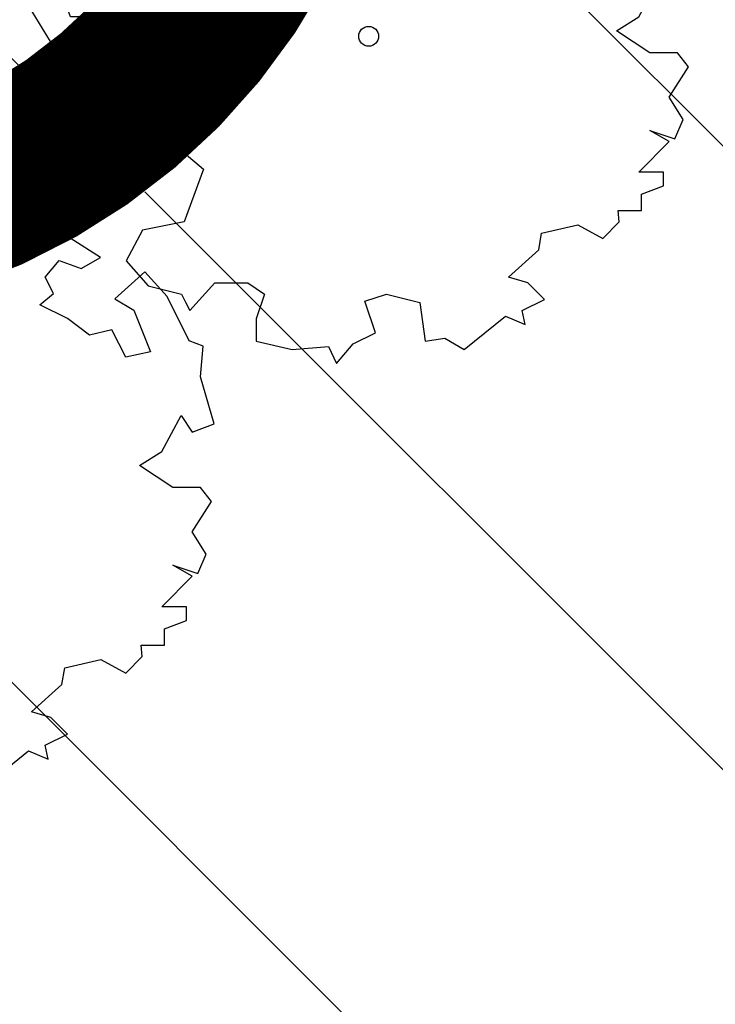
# Model space of a CAD drawing. Header units: metres. Extents: x -3 to 311477, y 0 to 754107.
# Tile 42 of 82: x 155479 to 155495, y 376484 to 376506. Entities that reach past the tile are written whole.
import ezdxf

# ---------------------------------------------------------------- set-up
doc = ezdxf.new("R2010")
doc.units = ezdxf.units.M
doc.linetypes.add('CENTER', pattern=[2, 1.25, -0.25, 0.25, -0.25])
doc.layers.add('Meest waarschijnlijk tracé', color=150, linetype='Continuous', lineweight=18, true_color=0x007fff)
for name, color, linetype, true_color in [('N-XX-GR-KRAP-BEEK-BEGELEIDEND-BOS-G', 7, 'Continuous', 0x296524), ('Onderhoudspad hatch', 7, 'Continuous', 0x964b00), ('Z_ZZZ_WERKGRENS', 5, 'CENTER', 0x0000ff)]:
    doc.layers.add(name, color=color, linetype=linetype, true_color=true_color)
doc.layers.add('N-XX-GW-GROND_STEEN-WERK-A-2000', color=7, linetype='Continuous', lineweight=18)
pattern_1 = [(135, (0, 0), (-7.071067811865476, -7.071067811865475), [])]

# ---------------------------------------------------------------- blocks, each defined once
blk = doc.blocks.new('SGR-BOOM_06')
at = {"linetype": 'Continuous', "flags": 128}
blk.add_lwpolyline([(2.697926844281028, 3.519936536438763), (2.530031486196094, 3.938911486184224), (2.197017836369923, 4.064448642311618), (1.94450365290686, 4.524361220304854), (1.273022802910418, 4.692183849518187), (0.8554126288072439, 4.524288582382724), (1.107912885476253, 4.273186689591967), (1.064270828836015, 3.811889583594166), (0.2276521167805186, 3.979701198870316), (0.3518243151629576, 4.315444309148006), (0.1839317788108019, 4.692111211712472), (-0.1504327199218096, 4.608837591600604), (-0.4861730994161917, 4.692066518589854), (-1.154910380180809, 4.649713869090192), (-1.490634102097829, 4.483188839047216), (-1.95193375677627, 4.56504461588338), (-2.538756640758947, 4.105076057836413), (-2.119756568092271, 3.896293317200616), (-1.994180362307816, 3.643818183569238), (-1.575180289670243, 3.435035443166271), (-1.994130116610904, 2.890461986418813), (-2.538667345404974, 2.766231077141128), (-2.915367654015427, 3.099211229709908), (-2.619546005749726, 3.216664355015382), (-2.873110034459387, 3.855299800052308), (-3.627802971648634, 3.434898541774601), (-4.004453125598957, 3.015887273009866), (-3.794266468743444, 2.84803387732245), (-4.004419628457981, 2.513649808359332), (-4.424759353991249, 2.345754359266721), (-4.716801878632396, 2.05367287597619), (-5.01017267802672, 1.214316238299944), (-3.88011881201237, 0.9209648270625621), (-3.712226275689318, 0.5442979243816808), (-4.004271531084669, 0.2931597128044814), (-4.506508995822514, 0.2931262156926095), (-4.602327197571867, 0.5555981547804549), (-5.093368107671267, 0.3763383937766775), (-4.757596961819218, -0.1681847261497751), (-4.925450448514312, -0.3770066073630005), (-4.716628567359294, -0.544860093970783), (-4.88446521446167, -1.006165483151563), (-4.532341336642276, -1.182198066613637), (-4.716561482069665, -1.550699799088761), (-4.424496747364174, -1.591623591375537), (-4.292786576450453, -1.70719043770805), (-4.61907625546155, -2.106831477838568), (-3.920821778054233, -2.682045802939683), (-3.668355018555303, -2.430910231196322), (-3.459575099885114, -1.969602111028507), (-3.627456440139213, -1.760802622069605), (-3.418684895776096, -1.173935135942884), (-3.123882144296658, -1.341782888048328), (-2.788119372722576, -1.760746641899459), (-2.496040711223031, -2.010481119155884), (-2.788049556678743, -2.807529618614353), (-3.418567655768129, -2.931766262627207), (-3.668290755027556, -3.394441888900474), (-3.332530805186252, -3.771097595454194), (-2.831649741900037, -3.896623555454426), (-2.768861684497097, -4.022178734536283), (-2.70607362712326, -4.147733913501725), (-2.328058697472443, -3.728722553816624), (-1.825821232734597, -3.728689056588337), (-1.574691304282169, -3.89653972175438), (-1.698860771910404, -4.27322610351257), (-1.6988383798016, -4.608960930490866), (-1.154284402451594, -4.735848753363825), (-0.6097418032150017, -4.692139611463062), (-0.4855303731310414, -4.944614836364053), (-0.2330665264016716, -4.64980644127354), (0.1012924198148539, -4.483281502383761), (-0.05880460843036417, -4.006538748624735), (0.2691206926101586, -3.89641674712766), (0.7727313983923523, -4.023307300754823), (0.8560217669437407, -4.608790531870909), (1.149445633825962, -4.565098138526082), (1.441519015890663, -4.735675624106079), (2.070647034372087, -4.232031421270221), (2.365446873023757, -4.356206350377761), (2.321760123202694, -4.14739857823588), (2.657483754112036, -3.979508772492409), (2.406348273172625, -3.728406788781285), (2.112915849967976, -3.643810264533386), (2.574182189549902, -3.226158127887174), (2.615108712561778, -2.975036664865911), (3.159645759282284, -2.848076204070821), (3.537702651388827, -3.058226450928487), (3.787439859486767, -2.807091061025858), (3.770391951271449, -2.632754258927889), (4.123163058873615, -2.632730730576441), (4.123146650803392, -2.386717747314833), (4.458873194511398, -2.262500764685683), (4.458859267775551, -2.05369007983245), (4.082181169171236, -2.05371520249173), (4.543444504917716, -1.591025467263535), (4.250006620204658, -1.424542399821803), (4.626693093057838, -1.550076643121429), (4.752232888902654, -1.256641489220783), (4.54339981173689, -0.9209205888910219), (4.835431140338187, -0.4609716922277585), (4.667549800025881, -0.2521722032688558), (4.249928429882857, -0.2522000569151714), (3.746303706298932, 0.08486595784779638), (4.082024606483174, 0.2936990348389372), (4.375415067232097, 0.8382641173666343), (4.543299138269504, 0.5885213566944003), (4.876296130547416, 0.7127381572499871), (4.667437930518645, 1.425137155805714), (4.711079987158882, 1.886434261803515), (4.499534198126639, 1.969671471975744), (4.163754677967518, 2.639753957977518), (3.828442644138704, 3.012677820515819), (3.373874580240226, 2.603955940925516), (3.662895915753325, 2.430909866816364), (3.914056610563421, 1.801765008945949), (3.537384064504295, 1.718488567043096), (3.327180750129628, 2.136095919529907), (2.991451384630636, 2.054186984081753), (2.657064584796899, 2.305283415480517), (2.238064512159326, 2.514066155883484), (2.446864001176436, 2.681947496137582), (2.321287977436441, 2.931693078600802), (2.530081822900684, 3.184190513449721), (2.865825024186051, 3.05865353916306), (3.159240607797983, 3.226540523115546)], close=True, dxfattribs=at)
blk.add_circle((0, 0), 0.15)

msp = doc.modelspace()

# ---------------------------------------------------------------- hatches: boundary and pattern name
at = {"layer": 'N-XX-GW-GROND_STEEN-WERK-A-2000'}
h = msp.add_hatch(dxfattribs=at)
h.set_pattern_fill('AGW-WERK_ONTGRAVEN', color=256, scale=2, pattern_type=2)
h.set_pattern_definition(pattern_1)
edge = h.paths.add_edge_path()
edge.add_line((155589.6436362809, 376585.0889193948), (155590.303756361, 376586.6570460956))
edge.add_line((155590.303756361, 376586.6570460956), (155590.5564576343, 376587.2695562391))
edge.add_line((155590.5564576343, 376587.2695562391), (155590.6782254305, 376587.5892459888))
edge.add_line((155590.6782254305, 376587.5892459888), (155591.2757224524, 376589.0971739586))
edge.add_line((155591.2757224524, 376589.0971739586), (155591.8259175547, 376590.5429941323))
edge.add_line((155591.8259175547, 376590.5429941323), (155592.476804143, 376592.263995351))
edge.add_line((155592.476804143, 376592.263995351), (155592.5686719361, 376592.5111945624))
edge.add_line((155592.5686719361, 376592.5111945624), (155592.7995868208, 376593.1448697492))
edge.add_line((155592.7995868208, 376593.1448697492), (155593.052113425, 376593.8442598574))
edge.add_line((155593.052113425, 376593.8442598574), (155594.088015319, 376596.6340029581))
edge.add_line((155594.088015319, 376596.6340029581), (155594.3284765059, 376597.2178115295))
edge.add_line((155594.3284765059, 376597.2178115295), (155595.7407668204, 376600.3721272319))
edge.add_line((155595.7407668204, 376600.3721272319), (155596.0035493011, 376600.9555830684))
edge.add_line((155596.0035493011, 376600.9555830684), (155596.0690987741, 376601.1017420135))
edge.add_line((155596.0690987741, 376601.1017420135), (155596.4967527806, 376602.065616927))
edge.add_line((155596.4967527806, 376602.065616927), (155597.1850456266, 376603.6187122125))
edge.add_line((155597.1850456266, 376603.6187122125), (155597.7243127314, 376605.0638104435))
edge.add_line((155597.7243127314, 376605.0638104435), (155599.381471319, 376608.3945415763))
edge.add_line((155599.381471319, 376608.3945415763), (155601.6905074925, 376611.3384381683))
edge.add_line((155601.6905074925, 376611.3384381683), (155602.378558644, 376612.0218200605))
edge.add_line((155602.378558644, 376612.0218200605), (155602.6968815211, 376612.3654415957))
edge.add_line((155602.6968815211, 376612.3654415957), (155603.034783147, 376612.6926606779))
edge.add_line((155603.034783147, 376612.6926606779), (155604.9941438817, 376614.6252370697))
edge.add_line((155604.9941438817, 376614.6252370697), (155605.2278999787, 376614.8343004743))
edge.add_line((155605.2278999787, 376614.8343004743), (155607.4701362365, 376616.9052486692))
edge.add_line((155607.4701362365, 376616.9052486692), (155608.023811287, 376617.4251682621))
edge.add_line((155608.023811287, 376617.4251682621), (155606.041, 376624.156))
edge.add_line((155606.041, 376624.156), (155605.1579065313, 376627.9443188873))
edge.add_line((155605.1579065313, 376627.9443188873), (155602.325, 376640.097))
edge.add_line((155602.325, 376640.097), (155592.000060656, 376669.7583177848))
edge.add_arc((155598.3645945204, 376661.814132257), 10.17926200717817, 128.7001806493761, 141.5591481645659)
edge.add_arc((155602.5788609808, 376659.09872298), 15.17629097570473, 143.4214439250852, 188.8040439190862)
edge.add_arc((155574.3755102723, 376654.2070752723), 13.45340036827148, -109.6459515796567, 11.00781733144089, ccw=False)
edge.add_arc((155567.2930026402, 376633.1621496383), 8.757030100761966, 73.00634589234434, 144.5105877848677)
edge.add_arc((155576.6331162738, 376627.1800552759), 19.84255387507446, 146.1037475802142, 231.3023843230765)
edge.add_arc((155553.3580921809, 376597.9875238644), 17.49293982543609, -38.48586177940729, 51.58513363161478, ccw=False)
edge.add_arc((155558.8797959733, 376594.6972378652), 11.15640106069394, 224.8693759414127, 317.0891213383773, ccw=False)
edge.add_arc((155543.1309845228, 376577.0466775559), 12.53565666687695, 51.27508846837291, 204.0889539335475)
edge.add_arc((155516.5531682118, 376562.1136698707), 18.03878223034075, -96.95433113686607, 32.969322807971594, ccw=False)
edge.add_arc((155512.0681437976, 376521.527315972), 22.79669925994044, 84.20714529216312, 118.3007464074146)
edge.add_arc((155514.7070219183, 376519.0457470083), 26.25780181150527, 120.8042319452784, 152.8034859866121)
edge.add_arc((155518.4271459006, 376517.1341490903), 30.44032844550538, 152.8034859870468, 157.645239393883)
edge.add_line((155490.2745107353, 376528.7118314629), (155520.2977251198, 376497.7764788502))
edge.add_line((155520.2977251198, 376497.7764788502), (155521.4186192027, 376498.9097230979))
edge.add_line((155521.4186192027, 376498.9097230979), (155523.1690017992, 376500.8014895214))
edge.add_line((155523.1690017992, 376500.8014895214), (155523.8171024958, 376501.5156863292))
edge.add_line((155523.8171024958, 376501.5156863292), (155523.9431334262, 376501.6477565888))
edge.add_line((155523.9431334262, 376501.6477565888), (155524.4616494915, 376502.1911196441))
edge.add_line((155524.4616494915, 376502.1911196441), (155526.2721374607, 376504.0633077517))
edge.add_line((155526.2721374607, 376504.0633077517), (155528.1130045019, 376506.0225440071))
edge.add_line((155528.1130045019, 376506.0225440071), (155528.6990852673, 376506.6399054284))
edge.add_line((155528.6990852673, 376506.6399054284), (155529.2746325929, 376507.2306385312))
edge.add_line((155529.2746325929, 376507.2306385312), (155531.0858816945, 376508.9870401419))
edge.add_line((155531.0858816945, 376508.9870401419), (155533.2643097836, 376511.0297337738))
edge.add_line((155533.2643097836, 376511.0297337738), (155533.8107311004, 376511.5271915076))
edge.add_line((155533.8107311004, 376511.5271915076), (155534.3359330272, 376512.0139796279))
edge.add_line((155534.3359330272, 376512.0139796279), (155536.4028700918, 376513.9333688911))
edge.add_line((155536.4028700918, 376513.9333688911), (155538.1886237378, 376515.6867531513))
edge.add_line((155538.1886237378, 376515.6867531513), (155538.482471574, 376515.9679506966))
edge.add_line((155538.482471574, 376515.9679506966), (155538.9344283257, 376516.4020447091))
edge.add_line((155538.9344283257, 376516.4020447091), (155539.3830901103, 376516.811911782))
edge.add_line((155539.3830901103, 376516.811911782), (155541.5116653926, 376518.8235957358))
edge.add_line((155541.5116653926, 376518.8235957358), (155541.5702355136, 376518.8816826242))
edge.add_line((155541.5702355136, 376518.8816826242), (155543.5132885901, 376520.8313624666))
edge.add_line((155543.5132885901, 376520.8313624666), (155543.8677436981, 376521.1974314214))
edge.add_line((155543.8677436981, 376521.1974314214), (155544.2288195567, 376521.5464453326))
edge.add_line((155544.2288195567, 376521.5464453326), (155544.6319022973, 376521.9488134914))
edge.add_line((155544.6319022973, 376521.9488134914), (155545.138188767, 376522.4582344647))
edge.add_line((155545.138188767, 376522.4582344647), (155546.2223820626, 376523.5655198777))
edge.add_line((155546.2223820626, 376523.5655198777), (155547.6576232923, 376525.0506762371))
edge.add_line((155547.6576232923, 376525.0506762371), (155548.1518190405, 376525.5697713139))
edge.add_line((155548.1518190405, 376525.5697713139), (155548.5312713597, 376525.9787070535))
edge.add_line((155548.5312713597, 376525.9787070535), (155548.9384369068, 376526.4025476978))
edge.add_line((155548.9384369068, 376526.4025476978), (155550.6470080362, 376528.1875129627))
edge.add_line((155550.6470080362, 376528.1875129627), (155550.8415692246, 376528.3917133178))
edge.add_line((155550.8415692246, 376528.3917133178), (155551.6748287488, 376529.2758581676))
edge.add_line((155551.6748287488, 376529.2758581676), (155552.594065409, 376530.2685583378))
edge.add_line((155552.594065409, 376530.2685583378), (155553.1193782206, 376530.8381855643))
edge.add_line((155553.1193782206, 376530.8381855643), (155553.5931688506, 376531.3653896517))
edge.add_line((155553.5931688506, 376531.3653896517), (155553.6850795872, 376531.4682360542))
edge.add_line((155553.6850795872, 376531.4682360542), (155555.3485005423, 376533.3321816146))
edge.add_line((155555.3485005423, 376533.3321816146), (155556.4768112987, 376534.600388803))
edge.add_line((155556.4768112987, 376534.600388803), (155556.8160980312, 376534.9844771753))
edge.add_line((155556.8160980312, 376534.9844771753), (155557.5788243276, 376535.8290100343))
edge.add_line((155557.5788243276, 376535.8290100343), (155557.9885484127, 376536.3019876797))
edge.add_line((155557.9885484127, 376536.3019876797), (155558.4427862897, 376536.8346619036))
edge.add_line((155558.4427862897, 376536.8346619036), (155559.3186361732, 376537.8726548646))
edge.add_line((155559.3186361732, 376537.8726548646), (155559.7464318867, 376538.3842405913))
edge.add_line((155559.7464318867, 376538.3842405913), (155560.8412510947, 376539.6880144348))
edge.add_line((155560.8412510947, 376539.6880144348), (155561.9110549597, 376540.947395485))
edge.add_line((155561.9110549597, 376540.947395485), (155562.1063342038, 376541.1917239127))
edge.add_line((155562.1063342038, 376541.1917239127), (155563.1739098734, 376542.5321187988))
edge.add_line((155563.1739098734, 376542.5321187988), (155564.020288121, 376543.5630129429))
edge.add_line((155564.020288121, 376543.5630129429), (155564.0251284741, 376543.5691881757))
edge.add_line((155564.0251284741, 376543.5691881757), (155564.6783113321, 376544.4060871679))
edge.add_line((155564.6783113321, 376544.4060871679), (155564.7325877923, 376544.475629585))
edge.add_line((155564.7325877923, 376544.475629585), (155566.1657618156, 376546.1570702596))
edge.add_line((155566.1657618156, 376546.1570702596), (155567.5820681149, 376547.9166430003))
edge.add_line((155567.5820681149, 376547.9166430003), (155568.0168682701, 376548.4874053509))
edge.add_line((155568.0168682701, 376548.4874053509), (155568.2590954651, 376548.8002630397))
edge.add_line((155568.2590954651, 376548.8002630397), (155568.4315235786, 376549.0410959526))
edge.add_line((155568.4315235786, 376549.0410959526), (155569.8592279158, 376551.0036050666))
edge.add_line((155569.8592279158, 376551.0036050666), (155570.1502078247, 376551.4112004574))
edge.add_line((155570.1502078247, 376551.4112004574), (155570.2136905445, 376551.5001250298))
edge.add_line((155570.2136905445, 376551.5001250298), (155571.8714561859, 376553.7939041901))
edge.add_line((155571.8714561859, 376553.7939041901), (155572.2074798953, 376554.2894753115))
edge.add_line((155572.2074798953, 376554.2894753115), (155572.6632440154, 376554.9448182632))
edge.add_line((155572.6632440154, 376554.9448182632), (155572.6807097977, 376554.9700430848))
edge.add_line((155572.6807097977, 376554.9700430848), (155574.0986001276, 376557.1055409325))
edge.add_line((155574.0986001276, 376557.1055409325), (155575.0941102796, 376558.5972523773))
edge.add_line((155575.0941102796, 376558.5972523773), (155575.2167587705, 376558.7882378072))
edge.add_line((155575.2167587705, 376558.7882378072), (155575.9512648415, 376559.9548250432))
edge.add_line((155575.9512648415, 376559.9548250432), (155577.1620665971, 376562.0233061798))
edge.add_line((155577.1620665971, 376562.0233061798), (155577.3057902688, 376562.2688511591))
edge.add_line((155577.3057902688, 376562.2688511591), (155577.6723732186, 376562.8981022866))
edge.add_line((155577.6723732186, 376562.8981022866), (155578.0181064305, 376563.4618488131))
edge.add_line((155578.0181064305, 376563.4618488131), (155579.5073853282, 376565.7739552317))
edge.add_line((155579.5073853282, 376565.7739552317), (155579.6057191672, 376565.93811509))
edge.add_line((155579.6057191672, 376565.93811509), (155580.1480093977, 376566.8446089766))
edge.add_line((155580.1480093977, 376566.8446089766), (155580.9693926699, 376568.2172460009))
edge.add_line((155580.9693926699, 376568.2172460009), (155581.2554212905, 376568.7177346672))
edge.add_line((155581.2554212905, 376568.7177346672), (155581.7017559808, 376569.5241067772))
edge.add_line((155581.7017559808, 376569.5241067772), (155581.7852468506, 376569.6800446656))
edge.add_line((155581.7852468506, 376569.6800446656), (155582.913268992, 376571.7254447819))
edge.add_line((155582.913268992, 376571.7254447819), (155583.6543863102, 376573.0479735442))
edge.add_line((155583.6543863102, 376573.0479735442), (155583.8784152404, 376573.4691322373))
edge.add_line((155583.8784152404, 376573.4691322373), (155584.5538861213, 376574.751459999))
edge.add_line((155584.5538861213, 376574.751459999), (155584.7421990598, 376575.0859160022))
edge.add_line((155584.7421990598, 376575.0859160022), (155585.9378214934, 376577.2725560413))
edge.add_line((155585.9378214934, 376577.2725560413), (155586.2348099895, 376577.822457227))
edge.add_line((155586.2348099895, 376577.822457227), (155586.2447723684, 376577.8411599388))
edge.add_line((155586.2447723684, 376577.8411599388), (155587.7359860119, 376580.8899010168))
edge.add_line((155587.7359860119, 376580.8899010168), (155587.8582584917, 376581.1485514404))
edge.add_line((155587.8582584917, 376581.1485514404), (155588.5777907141, 376582.6934555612))
edge.add_line((155588.5777907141, 376582.6934555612), (155588.9508386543, 376583.5188422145))
edge.add_line((155588.9508386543, 376583.5188422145), (155589.1901739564, 376584.0525086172))
edge.add_line((155589.1901739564, 376584.0525086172), (155589.6436362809, 376585.0889193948))
h = msp.add_hatch(dxfattribs=at)
h.set_pattern_fill('AGW-WERK_ONTGRAVEN', color=256, scale=2, pattern_type=2)
h.set_pattern_definition(pattern_1)
edge = h.paths.add_edge_path()
edge.add_arc((155473.3483427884, 376514.3165971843), 10.7264412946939, 289.0084695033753, 363.5764948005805)
edge.add_arc((155518.4271459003, 376517.1341490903), 34.44032844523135, 154.7813611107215, 183.5764948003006, ccw=False)
edge.add_line((155487.2693770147, 376531.8082644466), (155472.9738627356, 376546.5380921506))
edge.add_line((155472.9738627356, 376546.5380921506), (155432.7088316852, 376506.3796827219))
edge.add_line((155432.7088316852, 376506.3796827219), (155431.142, 376504.817))
edge.add_line((155431.142, 376504.817), (155415.705, 376492.02))
edge.add_line((155415.705, 376492.02), (155408.322, 376488.153))
edge.add_line((155408.322, 376488.153), (155399.351, 376484.7))
edge.add_line((155399.351, 376484.7), (155390.322, 376481.698))
edge.add_line((155390.322, 376481.698), (155375.956, 376477.783))
edge.add_line((155375.956, 376477.783), (155364.744, 376476.34))
edge.add_line((155364.744, 376476.34), (155357.844, 376475.947))
edge.add_line((155357.844, 376475.947), (155350.296, 376476.333))
edge.add_line((155350.296, 376476.333), (155334.73, 376478.799))
edge.add_line((155334.73, 376478.799), (155324.243, 376480.901))
edge.add_line((155324.243, 376480.901), (155303.4450746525, 376489.8896392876))
edge.add_arc((155267.8652399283, 376491.1127819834), 35.60085275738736, 311.8564058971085, 358.03109466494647, ccw=False)
edge.add_arc((155300.104451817, 376461.5328538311), 9.020208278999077, 160.1444041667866, 226.8081318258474)
edge.add_arc((155324.1164738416, 376489.0341036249), 45.5243497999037, 228.4655429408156, 273.2066968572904)
edge.add_arc((155327.7164284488, 376478.0770410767), 34.51208686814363, 268.2509028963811, 291.436423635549)
edge.add_arc((155312.4886790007, 376525.7989349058), 84.56113373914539, 289.2225997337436, 297.9830177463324)
edge.add_arc((155365.6205313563, 376425.8009630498), 28.67573353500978, 69.99366024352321, 117.98301774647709, ccw=False)
edge.add_arc((155359.7757114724, 376409.7479793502), 45.7596500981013, 45.21578424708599, 69.99366024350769, ccw=False)
edge.add_arc((155404.8490633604, 376455.1621219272), 18.22512462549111, 225.2157842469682, 275.2739014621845)
edge.add_arc((155400.3654116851, 376503.7349640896), 67.00446582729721, 275.2739014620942, 307.3593679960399)
edge.add_arc((155430.9267580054, 376463.7035785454), 16.6407118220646, 307.3593679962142, 381.4354375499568)
edge.add_arc((155466.9152331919, 376477.8329914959), 22.0220694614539, 157.8933696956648, 201.4354375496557, ccw=False)
edge.add_arc((155466.9152331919, 376477.8329914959), 22.02206946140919, 106.77848185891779, 157.8933696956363, ccw=False)
edge.add_arc((155333.6337945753, 376919.8823447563), 439.6830015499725, 286.7784818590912, 289.0084695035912)
h = msp.add_hatch(dxfattribs=at)
h.set_pattern_fill('AGW-WERK_ONTGRAVEN', color=256, scale=2, pattern_type=2)
h.set_pattern_definition(pattern_1)
edge = h.paths.add_edge_path()
edge.add_line((155475.3024324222, 376453.4886235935), (155476.2991068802, 376454.4111917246))
edge.add_line((155476.2991068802, 376454.4111917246), (155477.367596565, 376455.4001905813))
edge.add_line((155477.367596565, 376455.4001905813), (155478.218445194, 376456.2248687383))
edge.add_line((155478.218445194, 376456.2248687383), (155478.7703013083, 376456.7624908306))
edge.add_line((155478.7703013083, 376456.7624908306), (155480.1114383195, 376458.0452123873))
edge.add_line((155480.1114383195, 376458.0452123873), (155481.2215808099, 376459.132908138))
edge.add_line((155481.2215808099, 376459.132908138), (155481.4297174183, 376459.325303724))
edge.add_line((155481.4297174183, 376459.325303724), (155481.7690393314, 376459.6395807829))
edge.add_line((155481.7690393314, 376459.6395807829), (155482.4308169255, 376460.2567647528))
edge.add_line((155482.4308169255, 376460.2567647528), (155483.7876419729, 376461.5263510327))
edge.add_line((155483.7876419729, 376461.5263510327), (155485.1185742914, 376462.7407440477))
edge.add_line((155485.1185742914, 376462.7407440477), (155486.4007999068, 376463.9108441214))
edge.add_line((155486.4007999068, 376463.9108441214), (155487.7312123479, 376465.1101449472))
edge.add_line((155487.7312123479, 376465.1101449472), (155488.7777577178, 376466.0877226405))
edge.add_line((155488.7777577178, 376466.0877226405), (155489.0090916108, 376466.30035748))
edge.add_line((155489.0090916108, 376466.30035748), (155490.2533757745, 376467.4482574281))
edge.add_line((155490.2533757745, 376467.4482574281), (155491.595887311, 376468.7120472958))
edge.add_line((155491.595887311, 376468.7120472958), (155492.9854977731, 376470.0110947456))
edge.add_line((155492.9854977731, 376470.0110947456), (155494.1512061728, 376471.156210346))
edge.add_line((155494.1512061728, 376471.156210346), (155495.2945564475, 376472.252355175))
edge.add_line((155495.2945564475, 376472.252355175), (155496.0208456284, 376472.9830687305))
edge.add_line((155496.0208456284, 376472.9830687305), (155496.672486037, 376473.6354898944))
edge.add_line((155496.672486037, 376473.6354898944), (155498.105902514, 376475.0501632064))
edge.add_line((155498.105902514, 376475.0501632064), (155499.1565330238, 376476.1531809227))
edge.add_line((155499.1565330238, 376476.1531809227), (155500.1789001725, 376477.2182545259))
edge.add_line((155500.1789001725, 376477.2182545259), (155501.6025008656, 376478.7101564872))
edge.add_line((155501.6025008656, 376478.7101564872), (155503.0086862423, 376480.1417419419))
edge.add_line((155503.0086862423, 376480.1417419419), (155504.0813028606, 376481.233258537))
edge.add_line((155504.0813028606, 376481.233258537), (155505.0495527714, 376482.1982783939))
edge.add_line((155505.0495527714, 376482.1982783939), (155506.5817995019, 376483.7339791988))
edge.add_line((155506.5817995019, 376483.7339791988), (155508.1752685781, 376485.3051705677))
edge.add_line((155508.1752685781, 376485.3051705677), (155509.0881880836, 376486.2286214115))
edge.add_line((155509.0881880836, 376486.2286214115), (155509.9507965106, 376487.1467427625))
edge.add_line((155509.9507965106, 376487.1467427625), (155510.0473052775, 376487.2480293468))
edge.add_line((155510.0473052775, 376487.2480293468), (155511.5223877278, 376488.7977376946))
edge.add_line((155511.5223877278, 376488.7977376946), (155513.1701711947, 376490.4737139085))
edge.add_line((155513.1701711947, 376490.4737139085), (155514.0155892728, 376491.3059843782))
edge.add_line((155514.0155892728, 376491.3059843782), (155514.8110031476, 376492.1375432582))
edge.add_line((155514.8110031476, 376492.1375432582), (155516.482931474, 376493.8409089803))
edge.add_line((155516.482931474, 376493.8409089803), (155517.0248469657, 376494.4173274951))
edge.add_line((155517.0248469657, 376494.4173274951), (155518.1790106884, 376495.6278792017))
edge.add_line((155518.1790106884, 376495.6278792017), (155518.9314156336, 376496.3952885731))
edge.add_line((155518.9314156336, 376496.3952885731), (155519.664005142, 376497.1357764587))
edge.add_line((155519.664005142, 376497.1357764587), (155520.2977251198, 376497.7764788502))
edge.add_line((155520.2977251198, 376497.7764788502), (155490.2745107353, 376528.7118314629))
edge.add_arc((155518.4271459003, 376517.1341490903), 30.44032844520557, 157.6452393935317, 183.5764948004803)
edge.add_arc((155473.3483427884, 376514.3165971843), 14.72644129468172, -70.99153049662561, 3.5764948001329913, ccw=False)
edge.add_arc((155333.6337945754, 376919.882344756), 443.6830015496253, 286.77848185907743, 289.00846950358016, ccw=False)
edge.add_arc((155466.9152331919, 376477.832991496), 18.0220694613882, 106.7784818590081, 166.8517421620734)
edge.add_arc((155466.9152331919, 376477.8329914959), 18.02206946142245, 166.8517421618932, 201.4354375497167)
edge.add_arc((155430.9267580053, 376463.7035785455), 20.64071182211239, -52.64063200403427, 21.435437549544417, ccw=False)
edge.add_arc((155400.365411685, 376503.7349640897), 71.00446582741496, 275.2739014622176, 307.35936799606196, ccw=False)
edge.add_arc((155404.8490633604, 376455.1621219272), 22.22512462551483, 225.2157842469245, 275.2739014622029, ccw=False)
edge.add_arc((155359.7757114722, 376409.7479793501), 41.75965009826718, 45.21578424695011, 69.99366024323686)
edge.add_arc((155365.6205313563, 376425.8009630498), 24.67573353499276, 69.9936602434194, 117.9830177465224)
edge.add_arc((155312.4886790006, 376525.7989349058), 88.56113373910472, 289.2718076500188, 297.9830177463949, ccw=False)
edge.add_arc((155327.7164284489, 376478.0770410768), 38.51208686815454, 268.51004300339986, 291.31961959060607, ccw=False)
edge.add_arc((155324.1164738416, 376489.0341036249), 49.52434979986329, 232.312332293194, 273.00772697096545, ccw=False)
edge.add_line((155293.8394296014, 376449.8427548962), (155284.0345859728, 376426.105047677))
edge.add_line((155284.0345859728, 376426.105047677), (155283.6917999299, 376425.2751563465))
edge.add_line((155283.6917999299, 376425.2751563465), (155285.132586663, 376424.6256977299))
edge.add_line((155285.132586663, 376424.6256977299), (155285.8636740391, 376424.3021797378))
edge.add_line((155285.8636740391, 376424.3021797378), (155286.196914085, 376424.1599783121))
edge.add_line((155286.196914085, 376424.1599783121), (155286.6229304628, 376423.979153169))
edge.add_line((155286.6229304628, 376423.979153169), (155286.8501473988, 376423.883210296))
edge.add_line((155286.8501473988, 376423.883210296), (155290.3095820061, 376422.4496943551))
edge.add_line((155290.3095820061, 376422.4496943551), (155290.5271518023, 376422.3604034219))
edge.add_line((155290.5271518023, 376422.3604034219), (155292.9602931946, 376421.3910987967))
edge.add_line((155292.9602931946, 376421.3910987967), (155294.022161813, 376420.98280737))
edge.add_line((155294.022161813, 376420.98280737), (155295.0852622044, 376420.579977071))
edge.add_line((155295.0852622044, 376420.579977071), (155296.1980194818, 376420.1422824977))
edge.add_line((155296.1980194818, 376420.1422824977), (155297.7430075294, 376419.531744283))
edge.add_line((155297.7430075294, 376419.531744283), (155299.0370647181, 376419.0281714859))
edge.add_line((155299.0370647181, 376419.0281714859), (155299.6128641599, 376418.8085184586))
edge.add_line((155299.6128641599, 376418.8085184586), (155299.8114006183, 376418.7337033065))
edge.add_line((155299.8114006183, 376418.7337033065), (155300.219393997, 376418.5830921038))
edge.add_line((155300.219393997, 376418.5830921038), (155301.4817170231, 376418.1196688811))
edge.add_line((155301.4817170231, 376418.1196688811), (155303.6175456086, 376417.356058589))
edge.add_line((155303.6175456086, 376417.356058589), (155304.4509651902, 376417.0650927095))
edge.add_line((155304.4509651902, 376417.0650927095), (155305.2521469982, 376416.7895330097))
edge.add_line((155305.2521469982, 376416.7895330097), (155307.0631323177, 376416.1759205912))
edge.add_line((155307.0631323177, 376416.1759205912), (155309.0481568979, 376415.5279618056))
edge.add_line((155309.0481568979, 376415.5279618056), (155309.0968829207, 376415.5123233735))
edge.add_line((155309.0968829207, 376415.5123233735), (155312.5131019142, 376414.4159403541))
edge.add_line((155312.5131019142, 376414.4159403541), (155312.8611976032, 376414.3086249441))
edge.add_line((155312.8611976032, 376414.3086249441), (155313.5760220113, 376414.090173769))
edge.add_line((155313.5760220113, 376414.090173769), (155313.7371759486, 376414.044663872))
edge.add_line((155313.7371759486, 376414.044663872), (155314.1876612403, 376413.9140713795))
edge.add_line((155314.1876612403, 376413.9140713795), (155316.7153891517, 376413.2258094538))
edge.add_line((155316.7153891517, 376413.2258094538), (155318.4108928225, 376412.7919522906))
edge.add_line((155318.4108928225, 376412.7919522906), (155319.8365457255, 376412.4341387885))
edge.add_line((155319.8365457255, 376412.4341387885), (155320.5992025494, 376412.2529137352))
edge.add_line((155320.5992025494, 376412.2529137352), (155321.5766023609, 376412.0242544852))
edge.add_line((155321.5766023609, 376412.0242544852), (155322.5496695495, 376411.8014216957))
edge.add_line((155322.5496695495, 376411.8014216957), (155323.0941055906, 376411.6788349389))
edge.add_line((155323.0941055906, 376411.6788349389), (155324.4985844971, 376411.3413805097))
edge.add_line((155324.4985844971, 376411.3413805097), (155325.8455902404, 376411.019827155))
edge.add_line((155325.8455902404, 376411.019827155), (155327.7613445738, 376410.5865043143))
edge.add_line((155327.7613445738, 376410.5865043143), (155328.4033487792, 376410.4428922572))
edge.add_line((155328.4033487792, 376410.4428922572), (155330.7259070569, 376409.9505653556))
edge.add_line((155330.7259070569, 376409.9505653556), (155331.6394163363, 376409.7709773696))
edge.add_line((155331.6394163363, 376409.7709773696), (155332.3292244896, 376409.6355573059))
edge.add_line((155332.3292244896, 376409.6355573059), (155332.4358414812, 376409.6148725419))
edge.add_line((155332.4358414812, 376409.6148725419), (155336.2791759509, 376408.9541334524))
edge.add_line((155336.2791759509, 376408.9541334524), (155336.3752374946, 376408.9386832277))
edge.add_line((155336.3752374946, 376408.9386832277), (155337.1237011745, 376408.8196277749))
edge.add_line((155337.1237011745, 376408.8196277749), (155337.25277089, 376408.8000995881))
edge.add_line((155337.25277089, 376408.8000995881), (155339.9831304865, 376408.4081944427))
edge.add_line((155339.9831304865, 376408.4081944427), (155340.2451833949, 376408.3723987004))
edge.add_line((155340.2451833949, 376408.3723987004), (155341.8179201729, 376408.1652490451))
edge.add_line((155341.8179201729, 376408.1652490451), (155342.6994317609, 376408.0399421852))
edge.add_line((155342.6994317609, 376408.0399421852), (155344.2184817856, 376407.8407255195))
edge.add_line((155344.2184817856, 376407.8407255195), (155346.5066954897, 376407.5648728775))
edge.add_line((155346.5066954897, 376407.5648728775), (155347.9971541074, 376407.3990792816))
edge.add_line((155347.9971541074, 376407.3990792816), (155348.2006229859, 376407.3752014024))
edge.add_line((155348.2006229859, 376407.3752014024), (155349.2990605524, 376407.2501198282))
edge.add_line((155349.2990605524, 376407.2501198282), (155351.1970481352, 376407.0623481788))
edge.add_line((155351.1970481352, 376407.0623481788), (155352.1908992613, 376406.9788747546))
edge.add_line((155352.1908992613, 376406.9788747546), (155353.139628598, 376406.9033567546))
edge.add_line((155353.139628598, 376406.9033567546), (155355.8905761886, 376406.6784398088))
edge.add_line((155355.8905761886, 376406.6784398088), (155356.1888335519, 376406.6619940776))
edge.add_line((155356.1888335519, 376406.6619940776), (155358.1575255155, 376406.5644819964))
edge.add_line((155358.1575255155, 376406.5644819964), (155358.6620632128, 376406.5460164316))
edge.add_line((155358.6620632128, 376406.5460164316), (155360.5331543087, 376406.4806814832))
edge.add_line((155360.5331543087, 376406.4806814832), (155363.0606722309, 376406.3716055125))
edge.add_line((155363.0606722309, 376406.3716055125), (155364.2026194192, 376406.3322800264))
edge.add_line((155364.2026194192, 376406.3322800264), (155365.2828427, 376406.3045924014))
edge.add_line((155365.2828427, 376406.3045924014), (155367.8534345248, 376406.2548446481))
edge.add_line((155367.8534345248, 376406.2548446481), (155368.0478374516, 376406.252057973))
edge.add_line((155368.0478374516, 376406.252057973), (155368.2122319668, 376406.2498403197))
edge.add_line((155368.2122319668, 376406.2498403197), (155369.978462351, 376406.2507953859))
edge.add_line((155369.978462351, 376406.2507953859), (155372.2229324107, 376406.2499792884))
edge.add_line((155372.2229324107, 376406.2499792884), (155372.5263598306, 376406.2519625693))
edge.add_line((155372.5263598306, 376406.2519625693), (155374.5910528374, 376406.2636110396))
edge.add_line((155374.5910528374, 376406.2636110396), (155375.3590324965, 376406.2755393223))
edge.add_line((155375.3590324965, 376406.2755393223), (155376.9241693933, 376406.3275975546))
edge.add_line((155376.9241693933, 376406.3275975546), (155377.2602995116, 376406.3358001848))
edge.add_line((155377.2602995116, 376406.3358001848), (155378.4948277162, 376406.373220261))
edge.add_line((155378.4948277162, 376406.373220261), (155379.1311798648, 376406.3955231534))
edge.add_line((155379.1311798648, 376406.3955231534), (155381.206100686, 376406.4957674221))
edge.add_line((155381.206100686, 376406.4957674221), (155381.6311977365, 376406.5118415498))
edge.add_line((155381.6311977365, 376406.5118415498), (155383.683653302, 376406.60683841))
edge.add_line((155383.683653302, 376406.60683841), (155384.7701067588, 376406.6775530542))
edge.add_line((155384.7701067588, 376406.6775530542), (155385.3737083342, 376406.721977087))
edge.add_line((155385.3737083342, 376406.721977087), (155386.3303791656, 376406.8217532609))
edge.add_line((155386.3303791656, 376406.8217532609), (155387.8964650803, 376407.0000926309))
edge.add_line((155387.8964650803, 376407.0000926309), (155388.2362773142, 376407.0433608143))
edge.add_line((155388.2362773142, 376407.0433608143), (155389.4183608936, 376407.1922788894))
edge.add_line((155389.4183608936, 376407.1922788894), (155391.009521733, 376407.4341025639))
edge.add_line((155391.009521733, 376407.4341025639), (155392.781762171, 376407.7191450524))
edge.add_line((155392.781762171, 376407.7191450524), (155393.3581465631, 376407.8017676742))
edge.add_line((155393.3581465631, 376407.8017676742), (155394.1146592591, 376407.9231971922))
edge.add_line((155394.1146592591, 376407.9231971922), (155395.3252670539, 376408.1298922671))
edge.add_line((155395.3252670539, 376408.1298922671), (155396.5320338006, 376408.3536238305))
edge.add_line((155396.5320338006, 376408.3536238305), (155397.3417459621, 376408.5068808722))
edge.add_line((155397.3417459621, 376408.5068808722), (155400.2868796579, 376409.1214626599))
edge.add_line((155400.2868796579, 376409.1214626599), (155400.9518488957, 376409.2731303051))
edge.add_line((155400.9518488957, 376409.2731303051), (155401.8846612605, 376409.4866036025))
edge.add_line((155401.8846612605, 376409.4866036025), (155403.3474365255, 376409.8419881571))
edge.add_line((155403.3474365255, 376409.8419881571), (155404.2092967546, 376410.0601876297))
edge.add_line((155404.2092967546, 376410.0601876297), (155404.6083224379, 376410.1636754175))
edge.add_line((155404.6083224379, 376410.1636754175), (155406.3473574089, 376410.6785402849))
edge.add_line((155406.3473574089, 376410.6785402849), (155408.1577637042, 376411.2241337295))
edge.add_line((155408.1577637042, 376411.2241337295), (155409.3882009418, 376411.582626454))
edge.add_line((155409.3882009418, 376411.582626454), (155410.959489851, 376412.0271434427))
edge.add_line((155410.959489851, 376412.0271434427), (155411.6634501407, 376412.2366366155))
edge.add_line((155411.6634501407, 376412.2366366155), (155412.4133383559, 376412.4384025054))
edge.add_line((155412.4133383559, 376412.4384025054), (155412.9459337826, 376412.5784375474))
edge.add_line((155412.9459337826, 376412.5784375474), (155413.8547186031, 376412.8196889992))
edge.add_line((155413.8547186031, 376412.8196889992), (155415.1458331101, 376413.1795660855))
edge.add_line((155415.1458331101, 376413.1795660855), (155415.4576312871, 376413.2549333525))
edge.add_line((155415.4576312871, 376413.2549333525), (155415.5846125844, 376413.2858021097))
edge.add_line((155415.5846125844, 376413.2858021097), (155416.9795726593, 376413.6748006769))
edge.add_line((155416.9795726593, 376413.6748006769), (155418.4781245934, 376414.1652387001))
edge.add_line((155418.4781245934, 376414.1652387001), (155418.5653859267, 376414.1943605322))
edge.add_line((155418.5653859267, 376414.1943605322), (155420.1539802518, 376414.9312465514))
edge.add_line((155420.1539802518, 376414.9312465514), (155421.3358017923, 376415.5077079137))
edge.add_line((155421.3358017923, 376415.5077079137), (155421.5251909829, 376415.6017192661))
edge.add_line((155421.5251909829, 376415.6017192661), (155421.7475246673, 376415.7125538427))
edge.add_line((155421.7475246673, 376415.7125538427), (155424.122090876, 376416.9956216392))
edge.add_line((155424.122090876, 376416.9956216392), (155424.5262949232, 376417.2170726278))
edge.add_line((155424.5262949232, 376417.2170726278), (155424.8194199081, 376417.3632676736))
edge.add_line((155424.8194199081, 376417.3632676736), (155425.4896084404, 376417.6816157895))
edge.add_line((155425.4896084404, 376417.6816157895), (155426.944855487, 376418.3728872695))
edge.add_line((155426.944855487, 376418.3728872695), (155427.9165573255, 376418.8437485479))
edge.add_line((155427.9165573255, 376418.8437485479), (155429.0062823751, 376419.401377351))
edge.add_line((155429.0062823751, 376419.401377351), (155429.6422284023, 376419.7058068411))
edge.add_line((155429.6422284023, 376419.7058068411), (155429.757762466, 376419.7615500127))
edge.add_line((155429.757762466, 376419.7615500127), (155430.9685437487, 376420.3410748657))
edge.add_line((155430.9685437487, 376420.3410748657), (155432.5545758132, 376421.1789118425))
edge.add_line((155432.5545758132, 376421.1789118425), (155433.5188649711, 376421.705345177))
edge.add_line((155433.5188649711, 376421.705345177), (155434.7342597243, 376422.3736088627))
edge.add_line((155434.7342597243, 376422.3736088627), (155435.3038654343, 376422.685281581))
edge.add_line((155435.3038654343, 376422.685281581), (155437.6328708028, 376423.9857965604))
edge.add_line((155437.6328708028, 376423.9857965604), (155438.0293317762, 376424.212078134))
edge.add_line((155438.0293317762, 376424.212078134), (155438.0378822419, 376424.2168597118))
edge.add_line((155438.0378822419, 376424.2168597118), (155439.7513679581, 376425.1916686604))
edge.add_line((155439.7513679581, 376425.1916686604), (155440.7284613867, 376425.8229155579))
edge.add_line((155440.7284613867, 376425.8229155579), (155442.5061408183, 376427.0027557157))
edge.add_line((155442.5061408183, 376427.0027557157), (155443.3454479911, 376427.5460860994))
edge.add_line((155443.3454479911, 376427.5460860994), (155445.2449657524, 376428.8095269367))
edge.add_line((155445.2449657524, 376428.8095269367), (155445.2828700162, 376428.8355795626))
edge.add_line((155445.2828700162, 376428.8355795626), (155445.9425612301, 376429.2945923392))
edge.add_line((155445.9425612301, 376429.2945923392), (155446.9818552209, 376430.0455478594))
edge.add_line((155446.9818552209, 376430.0455478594), (155447.8868754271, 376430.7215351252))
edge.add_line((155447.8868754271, 376430.7215351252), (155448.4632215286, 376431.1511022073))
edge.add_line((155448.4632215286, 376431.1511022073), (155449.1782856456, 376431.7014460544))
edge.add_line((155449.1782856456, 376431.7014460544), (155450.4625666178, 376432.6948976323))
edge.add_line((155450.4625666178, 376432.6948976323), (155450.9453807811, 376433.0542063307))
edge.add_line((155450.9453807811, 376433.0542063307), (155451.4032212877, 376433.3985277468))
edge.add_line((155451.4032212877, 376433.3985277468), (155452.5459515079, 376434.2299276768))
edge.add_line((155452.5459515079, 376434.2299276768), (155453.0629539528, 376434.6099681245))
edge.add_line((155453.0629539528, 376434.6099681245), (155453.4577834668, 376434.9134577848))
edge.add_line((155453.4577834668, 376434.9134577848), (155455.1593276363, 376436.2486934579))
edge.add_line((155455.1593276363, 376436.2486934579), (155455.597720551, 376436.5949735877))
edge.add_line((155455.597720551, 376436.5949735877), (155455.9178865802, 376436.8419716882))
edge.add_line((155455.9178865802, 376436.8419716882), (155455.94982211, 376436.8667008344))
edge.add_line((155455.94982211, 376436.8667008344), (155458.2788380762, 376438.6859358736))
edge.add_line((155458.2788380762, 376438.6859358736), (155459.7615899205, 376439.9222487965))
edge.add_line((155459.7615899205, 376439.9222487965), (155459.889443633, 376440.0293672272))
edge.add_line((155459.889443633, 376440.0293672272), (155460.9629684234, 376440.9549842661))
edge.add_line((155460.9629684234, 376440.9549842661), (155463.5090039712, 376443.1019518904))
edge.add_line((155463.5090039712, 376443.1019518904), (155463.5173152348, 376443.1091364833))
edge.add_line((155463.5173152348, 376443.1091364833), (155465.6074401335, 376444.9244393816))
edge.add_line((155465.6074401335, 376444.9244393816), (155466.0922542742, 376445.3398585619))
edge.add_line((155466.0922542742, 376445.3398585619), (155466.6477073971, 376445.8277084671))
edge.add_line((155466.6477073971, 376445.8277084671), (155467.199777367, 376446.3150266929))
edge.add_line((155467.199777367, 376446.3150266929), (155467.2319264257, 376446.3434630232))
edge.add_line((155467.2319264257, 376446.3434630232), (155468.6504949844, 376447.603691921))
edge.add_line((155468.6504949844, 376447.603691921), (155469.0796624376, 376447.9714401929))
edge.add_line((155469.0796624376, 376447.9714401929), (155470.4438805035, 376449.1416088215))
edge.add_line((155470.4438805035, 376449.1416088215), (155470.9431416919, 376449.582013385))
edge.add_line((155470.9431416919, 376449.582013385), (155471.231779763, 376449.8395086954))
edge.add_line((155471.231779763, 376449.8395086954), (155472.1061604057, 376450.611086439))
edge.add_line((155472.1061604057, 376450.611086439), (155473.7646989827, 376452.126721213))
edge.add_line((155473.7646989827, 376452.126721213), (155474.4189905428, 376452.7057703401))
edge.add_line((155474.4189905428, 376452.7057703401), (155474.6079805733, 376452.8735225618))
edge.add_line((155474.6079805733, 376452.8735225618), (155475.3024324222, 376453.4886235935))

# ---------------------------------------------------------------- linework, layer by layer
at = {"layer": 'Meest waarschijnlijk tracé', "linetype": 'Continuous', "const_width": 4}
msp.add_lwpolyline([(155557.5185707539, 376638.3417527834, 0.3617986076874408), (155562.9809903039, 376610.1296413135, -0.3886627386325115), (155566.484574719, 376589.8046157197, -0.4591151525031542), (155552.0801782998, 376587.9808008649, 0.8337064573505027), (155530.1591395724, 376569.5598843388, -0.6208717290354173), (155514.9911917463, 376546.1511273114, 0.3243754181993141), (155489.5732844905, 376531.9608004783, 0.1350853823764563), (155486.0499981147, 376515.1104863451, -0.3373535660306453), (155477.4934454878, 376502.2841231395, -0.009730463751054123), (155461.135417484, 376497.0026810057, 0.4382250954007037), (155448.27809106, 376470.515874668, -0.3349644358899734), (155442.2381715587, 376448.8870991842, -0.1409211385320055), (155406.7080965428, 376435.0226169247, -0.22196072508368)], format="xyb", dxfattribs=at)
at = {"layer": 'Onderhoudspad hatch', "linetype": 'Continuous'}
msp.add_lwpolyline([(155406.2944699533, 376439.5035669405, 5, 5, 0.1409211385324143), (155439.5075161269, 376452.4639023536, 5, 5, 0.3349644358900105), (155444.0893562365, 376468.8713380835, 5, 5, -0.4382250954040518), (155459.8363923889, 376501.3111069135, 5, 5, 0.006845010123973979), (155471.2479785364, 376504.9229332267, 5, 5, 0.3125043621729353), (155481.5149381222, 376518.5752537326, 5, 5, -0.1087278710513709), (155485.5297320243, 376533.9373638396, 5, 5, -0.2846711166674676), (155511.3638611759, 376550.815548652, 5, 5, -0.03511910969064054), (155515.4699077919, 376550.6258483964, 5, 5, 0.6232133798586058), (155526.2730053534, 376567.2905926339, 5, 5, -0.7748693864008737), (155552.6926074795, 376593.0531188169, 5, 5, 0.7454062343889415), (155563.3519969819, 376602.6977041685, 5, 5, 0.1186366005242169), (155560.18550144, 376606.6027374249, 5, 5, -0.1172187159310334), (155552.4491627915, 376616.736562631, 5, 5, -0.242636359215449), (155554.1000382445, 376640.8252206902, 5, 5, -0.2492986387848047)], format="xyseb", dxfattribs=at)
at = {"layer": 'Z_ZZZ_WERKGRENS', "ltscale": 5, "flags": 128}
msp.add_lwpolyline([(155540.3494045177, 376643.927190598, 1.25, 1.25, 0.01805201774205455), (155537.7772197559, 376638.1226347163, 1.25, 1.25, -0.1052964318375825), (155506.3653891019, 376591.3135830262, 1.25, 1.25, 0), (155453.0031677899, 376539.5765047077, 1.25, 1.25, -0.3446754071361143), (155320.8102658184, 376517.9595523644, 1.25, 1.25, 0.2773435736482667), (155240.4658077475, 376514.7978402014, 1.25, 1.25, 0), (155133.844086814, 376444.8787724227, 1.25, 1.25, 0), (155095.7929621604, 376406.5937790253, 1.25, 1.25, 0), (155095.220913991, 376366.216021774, 1.25, 1.25, 0), (155057.9905648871, 376268.1520609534, 1.25, 1.25, -0.1154171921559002), (155012.2220908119, 376225.7594172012, 1.25, 1.25, 0), (154884.3845333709, 376153.0208076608, 1.25, 1.25, 0), (154778.0667170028, 376073.4334087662, 1.25, 1.25, 0), (154769.5563314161, 376087.6604666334, 1.25, 1.25, 0), (154747.3600355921, 376068.9488311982, 1.25, 1.25, 0), (154713.339098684, 376040.0529470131, 1.25, 1.25, 0), (154791.9271595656, 375947.5262936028, 1.25, 1.25, 0), (154909.1310981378, 376039.4826311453, 1.25, 1.25, 0), (154931.514, 376063.575, 1.25, 1.25, 0), (154950.877, 376076.994, 1.25, 1.25, 0), (155004.585, 376108.923, 1.25, 1.25, 0), (155075.3652274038, 376151.86856146, 1.25, 1.25, 0), (155080.4354060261, 376144.1797582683, 1.25, 1.25, 0), (155087.8320665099, 376145.8486668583, 1.25, 1.25, 0), (155089.991, 376160.194, 1.25, 1.25, 0.1488518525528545), (155165.768, 376264.072, 1.25, 1.25, 0), (155188.551, 376335.265, 1.25, 1.25, 0), (155197.59, 376357.071, 1.25, 1.25, -0.178055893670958), (155207.308, 376370.414, 1.25, 1.25, 0), (155225.0426247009, 376382.0864991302, 1.25, 1.25, 0), (155268.74, 376411.193, 1.25, 1.25, 0.01158405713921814), (155280.853, 376405.991, 1.25, 1.25, 0.1791782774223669), (155424.313, 376397.78, 1.25, 1.25, 0.1095289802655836), (155487.963, 376439.735, 1.25, 1.25, 0.02185587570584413), (155550.968, 376501.061, 1.25, 1.25, 0.1047525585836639), (155617.472, 376596.155, 1.25, 1.25, 0.02185587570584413), (155625.825, 376604.467, 1.25, 1.25, 0.03865976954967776), (155665.7947480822, 376634.9482474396, 1.25, 1.25, 0), (155714.769, 376682.659, 1.25, 1.25, 0), (155769.8197815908, 376831.9229949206, 1.25, 1.25, 0), (155818.8284475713, 376825.1722391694, 1.25, 1.25, 0), (155824.6679416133, 376849.4017203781, 1.25, 1.25, 0), (155764.2917931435, 376867.0959248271, 1.25, 1.25, 0), (155728.8536460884, 376879.9784538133, 1.25, 1.25, 0), (155729.0337862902, 376940.5796000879, 1.25, 1.25, 0), (155707.6684179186, 377074.5620521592, 1.25, 1.25, 0), (155675.7587962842, 377108.7955817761, 1.25, 1.25, 0), (155668.4871355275, 377109.5226218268, 1.25, 1.25, -0.06983633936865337), (155687.593759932, 377140.9468788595, 1.25, 1.25, 0), (155710.8827263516, 377169.4103830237, 1.25, 1.25, 0), (155715.4031898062, 377165.364398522, 1.25, 1.25, -0.006387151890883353), (155734.3982054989, 377191.887388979, 1.25, 1.25, 0.0945790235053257), (155750.6577485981, 377244.9317260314, 1.25, 1.25, 0), (155729.6383478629, 377257.0019479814, 1.25, 1.25, 0)], format="xyseb", dxfattribs=at)

# ---------------------------------------------------------------- block references
at = {"layer": 'N-XX-GR-KRAP-BEEK-BEGELEIDEND-BOS-G', "xscale": 1.5, "yscale": 1.5, "zscale": 1.5}
for p in [(155487.2655675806, 376506.0646035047), (155476.4487121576, 376496.2068951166)]:
    msp.add_blockref('SGR-BOOM_06', p, dxfattribs=at)

doc.saveas('drawing.dxf')
